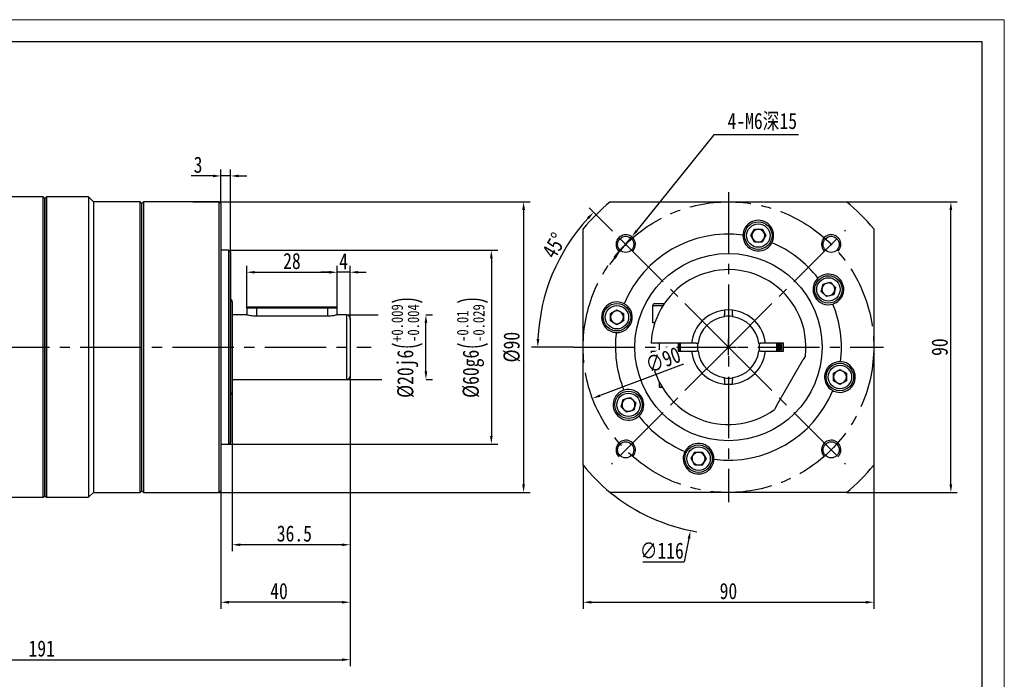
# Model space of a CAD drawing. Header units: millimetres. Extents: x 6142 to 6718, y -846 to -439.
# Tile 7 of 7: x 6413 to 6718, y -643 to -439. Entities that reach past the tile are written whole.
import ezdxf

# ---------------------------------------------------------------- set-up
doc = ezdxf.new("R2010")
doc.units = ezdxf.units.MM
doc.set_wipeout_variables(frame=1)
doc.header["$PDSIZE"] = -5
doc.linetypes.add('CENTER2', pattern=[28.575, 19.05, -3.175, 3.175, -3.175])
doc.layers.get('Defpoints').update_dxf_attribs({"lineweight": 18})
for name, color, linetype in [('1轮廓实线层', 7, 'Continuous'), ('2细线层', 4, 'Continuous'), ('3中心线层', 1, 'CENTER2'), ('7标注层', 4, 'Continuous')]:
    doc.layers.add(name, color=color, linetype=linetype)
doc.layers.add('细实线', color=7, linetype='Continuous', lineweight=18)
doc.styles.add('TH_GBDIM', font='txt', dxfattribs={"width": 0.8})
doc.dimstyles.new('TH_GBDIM', dxfattribs={"dimtxt": 3.5, "dimasz": 2.5, "dimexe": 2, "dimexo": 0, "dimgap": 1.5, "dimtad": 1, "dimdec": 1, "dimdsep": 46, "dimtxsty": 'TH_GBDIM', "dimcen": 2.5, "dimdle": 5, "dimclrd": 4, "dimclre": 4, "dimclrt": 3, "dimadec": 0, "dimazin": 0, "dimtfac": 0.714286, "dimtdec": 1, "dimtmove": 0, "dimatfit": 3, "dimfxl": 1, "dimtolj": 1, "dimarcsym": 0})

# ---------------------------------------------------------------- blocks, each defined once
blk = doc.blocks.new('*U10')
at = {"layer": '3中心线层'}
blk.add_line((-18.12, -18.12), (18.12, 18.12), dxfattribs=at)
blk = doc.blocks.new('*U9')
at = {"layer": '1轮廓实线层', "color": 0, "linetype": 'ByBlock', "lineweight": -2, "transparency": 16777216}
for p, rotation in [((2055.7, 7340.05), 90), ((2055.7, 7303.8), 180), ((2091.95, 7303.8), 270)]:
    blk.add_blockref('*U10', p, dxfattribs=dict(at, rotation=rotation))
blk.add_blockref('*U10', (2091.95, 7340.05), dxfattribs=at)
blk = doc.blocks.new('*D11')
at = {"layer": '7标注层', "color": 4, "lineweight": -2}
for p, q in [((6596.1, -503.74), (6589.19, -496.82)), ((6584.35, -539.99), (6571.31, -539.99))]:
    blk.add_line(p, q, dxfattribs=at)
blk.add_arc((6632.35, -539.99), 59.04, 137.4261, 177.5739, dxfattribs=at)
at = {"layer": '7标注层', "color": 4}
for points in [[(6589.17, -500.33), (6588.57, -499.75), (6590.6, -498.23)], [(6572.94, -537.48), (6573.78, -537.49), (6573.31, -539.99)]]:
    blk.add_solid(points, dxfattribs=at)
at = {"layer": 'Defpoints', "color": 0}
for p in [(6596.1, -503.74), (6575.32, -524.7), (6584.35, -539.99), (6632.35, -539.99), (6692.85, -539.99)]:
    blk.add_point(p, dxfattribs=at)
at = {"layer": '7标注层', "color": 3, "insert": (6578.39, -508.52), "char_height": 5, "attachment_point": 5, "rotation": 59.7559, "style": 'TH_GBDIM'}
blk.add_mtext('\\A1;45%%d', dxfattribs=at)
blk = doc.blocks.new('*D12')
at = {"layer": '7标注层', "color": 4, "lineweight": -2}
for p, q in [((6587.35, -576.58), (6587.35, -620.98)), ((6677.35, -576.58), (6677.35, -620.98)), ((6589.85, -618.98), (6674.85, -618.98))]:
    blk.add_line(p, q, dxfattribs=at)
at = {"layer": '7标注层', "color": 4}
for points in [[(6589.85, -618.57), (6589.85, -619.4), (6587.35, -618.98)], [(6674.85, -619.4), (6674.85, -618.57), (6677.35, -618.98)]]:
    blk.add_solid(points, dxfattribs=at)
at = {"layer": 'Defpoints', "color": 0}
for p in [(6587.35, -576.58), (6677.35, -576.58), (6677.35, -618.98)]:
    blk.add_point(p, dxfattribs=at)
at = {"layer": '7标注层', "color": 3, "insert": (6632.35, -615.54), "char_height": 5, "attachment_point": 5, "style": 'TH_GBDIM'}
blk.add_mtext('\\A1;90', dxfattribs=at)
blk = doc.blocks.new('*D13')
at = {"layer": '7标注层', "color": 4, "lineweight": -2}
for p, q in [((6668.94, -494.99), (6703.23, -494.99)), ((6701.23, -582.49), (6701.23, -497.49)), ((6668.94, -584.99), (6703.23, -584.99))]:
    blk.add_line(p, q, dxfattribs=at)
at = {"layer": '7标注层', "color": 4}
for points in [[(6701.65, -497.49), (6700.81, -497.49), (6701.23, -494.99)], [(6700.81, -582.49), (6701.65, -582.49), (6701.23, -584.99)]]:
    blk.add_solid(points, dxfattribs=at)
at = {"layer": 'Defpoints', "color": 0}
for p in [(6668.94, -494.99), (6701.23, -494.99), (6668.94, -584.99)]:
    blk.add_point(p, dxfattribs=at)
at = {"layer": '7标注层', "color": 3, "insert": (6697.79, -539.99), "char_height": 5, "attachment_point": 5, "rotation": 90, "style": 'TH_GBDIM'}
blk.add_mtext('\\A1;90', dxfattribs=at)
blk = doc.blocks.new('*D14')
at = {"layer": '7标注层', "color": 4, "lineweight": -2}
for p, q in [((6632.35, -542.49), (6632.35, -537.49)), ((6629.85, -539.99), (6634.85, -539.99)), ((6620.1, -599.23), (6618.61, -606.47)), ((6605.83, -606.47), (6618.61, -606.47))]:
    blk.add_line(p, q, dxfattribs=at)
blk.add_arc((6632.35, -539.99), 58, 230.8833, 260.296, dxfattribs=at)
at = {"layer": '7标注层', "color": 4}
blk.add_solid([(6620.51, -599.32), (6619.7, -599.15), (6620.61, -596.78)], dxfattribs=at)
at = {"layer": 'Defpoints', "color": 0}
for p in [(6644.09, -483.19), (6620.61, -596.78)]:
    blk.add_point(p, dxfattribs=at)
at = {"layer": '7标注层', "color": 3, "insert": (6611.72, -603.02), "char_height": 5, "attachment_point": 5, "style": 'TH_GBDIM'}
blk.add_mtext('\\A1;{∅116}{}{}', dxfattribs=at)
blk = doc.blocks.new('*D15')
at = {"layer": '7标注层', "color": 4, "lineweight": -2}
for p, q in [((6627.79, -474.29), (6603.98, -503.88)), ((6654, -474.29), (6627.79, -474.29)), ((6598.65, -510.5), (6602.41, -505.83)), ((6597.08, -512.45), (6595.52, -514.4))]:
    blk.add_line(p, q, dxfattribs=at)
at = {"layer": '7标注层', "color": 4}
for points in [[(6603.65, -503.62), (6604.3, -504.14), (6602.41, -505.83)], [(6597.41, -512.71), (6596.76, -512.19), (6598.65, -510.5)]]:
    blk.add_solid(points, dxfattribs=at)
at = {"layer": 'Defpoints', "color": 0}
for p in [(6602.41, -505.83), (6598.65, -510.5)]:
    blk.add_point(p, dxfattribs=at)
at = {"layer": '7标注层', "color": 3, "insert": (6642.84, -470.2), "char_height": 5, "attachment_point": 5, "style": 'TH_GBDIM'}
blk.add_mtext('\\A1;4-M6深15{}', dxfattribs=at)
blk = doc.blocks.new('*D16')
at = {"layer": '7标注层', "color": 4, "lineweight": -2}
for p, q in [((6515.16, -548.99), (6515.16, -638.77)), ((6324.16, -584.59), (6324.16, -638.77)), ((6326.66, -636.77), (6512.66, -636.77))]:
    blk.add_line(p, q, dxfattribs=at)
at = {"layer": '7标注层', "color": 4}
for points in [[(6326.66, -636.36), (6326.66, -637.19), (6324.16, -636.77)], [(6512.66, -637.19), (6512.66, -636.36), (6515.16, -636.77)]]:
    blk.add_solid(points, dxfattribs=at)
at = {"layer": 'Defpoints', "color": 0}
for p in [(6515.16, -548.99), (6324.16, -584.59), (6515.16, -636.77)]:
    blk.add_point(p, dxfattribs=at)
at = {"layer": '7标注层', "color": 3, "insert": (6419.66, -633.33), "char_height": 5, "attachment_point": 5, "style": 'TH_GBDIM'}
blk.add_mtext('\\A1;191', dxfattribs=at)
blk = doc.blocks.new('*D17')
at = {"layer": '7标注层', "color": 4, "lineweight": -2}
for p, q in [((6514.16, -529.99), (6523.88, -529.99)), ((6538.65, -529.99), (6540.66, -529.99)), ((6538.66, -547.49), (6538.66, -532.49)), ((6514.16, -549.99), (6525.01, -549.99)), ((6538.75, -549.99), (6540.66, -549.99))]:
    blk.add_line(p, q, dxfattribs=at)
at = {"layer": '7标注层', "color": 4}
for points in [[(6539.07, -532.49), (6538.24, -532.49), (6538.66, -529.99)], [(6538.24, -547.49), (6539.07, -547.49), (6538.66, -549.99)]]:
    blk.add_solid(points, dxfattribs=at)
at = {"layer": 'Defpoints', "color": 0}
for p in [(6514.16, -529.99), (6538.66, -529.99), (6514.16, -549.99)]:
    blk.add_point(p, dxfattribs=at)
at = {"layer": '7标注层', "color": 3, "insert": (6532.85, -539.99), "char_height": 5, "attachment_point": 5, "rotation": 90, "style": 'TH_GBDIM'}
blk.add_mtext('\\A1;{%%c20}{}{j6\\H0.7143x;{\\H2x;\\W0.5;(}\\S+0.009^ -0.004;{\\H2x;\\W0.5;)}}', dxfattribs=at)
blk = doc.blocks.new('*D18')
at = {"layer": '7标注层', "color": 4, "lineweight": -2}
for p, q in [((6478.16, -509.99), (6560.92, -509.99)), ((6558.92, -512.49), (6558.92, -567.49)), ((6477.66, -569.99), (6560.92, -569.99))]:
    blk.add_line(p, q, dxfattribs=at)
at = {"layer": '7标注层', "color": 4}
for points in [[(6559.33, -512.49), (6558.5, -512.49), (6558.92, -509.99)], [(6558.5, -567.49), (6559.33, -567.49), (6558.92, -569.99)]]:
    blk.add_solid(points, dxfattribs=at)
at = {"layer": 'Defpoints', "color": 0}
for p in [(6478.16, -509.99), (6477.66, -569.99), (6558.92, -569.99)]:
    blk.add_point(p, dxfattribs=at)
at = {"layer": '7标注层', "color": 3, "insert": (6553.11, -539.99), "char_height": 5, "attachment_point": 5, "rotation": 90, "style": 'TH_GBDIM'}
blk.add_mtext('\\A1;{%%c60}{}{g6\\H0.7143x;{\\H2x;\\W0.5;(}\\S-0.01^ -0.029;{\\H2x;\\W0.5;)}}', dxfattribs=at)
blk = doc.blocks.new('*D19')
at = {"layer": '7标注层', "color": 4, "lineweight": -2}
for p, q in [((6515.16, -548.99), (6515.16, -603.18)), ((6478.66, -553.99), (6478.66, -603.18)), ((6512.66, -601.18), (6481.16, -601.18))]:
    blk.add_line(p, q, dxfattribs=at)
at = {"layer": '7标注层', "color": 4}
for points in [[(6481.16, -600.77), (6481.16, -601.6), (6478.66, -601.18)], [(6512.66, -601.6), (6512.66, -600.77), (6515.16, -601.18)]]:
    blk.add_solid(points, dxfattribs=at)
at = {"layer": 'Defpoints', "color": 0}
for p in [(6515.16, -548.99), (6478.66, -553.99), (6478.66, -601.18)]:
    blk.add_point(p, dxfattribs=at)
at = {"layer": '7标注层', "color": 3, "insert": (6497.91, -597.74), "char_height": 5, "attachment_point": 5, "style": 'TH_GBDIM'}
blk.add_mtext('\\A1;36.5', dxfattribs=at)
blk = doc.blocks.new('*D20')
at = {"layer": '7标注层', "color": 4, "lineweight": -2}
for p, q in [((6515.16, -548.99), (6515.16, -620.98)), ((6475.16, -584.49), (6475.16, -620.98)), ((6512.66, -618.98), (6477.66, -618.98))]:
    blk.add_line(p, q, dxfattribs=at)
at = {"layer": '7标注层', "color": 4}
for points in [[(6477.66, -618.57), (6477.66, -619.4), (6475.16, -618.98)], [(6512.66, -619.4), (6512.66, -618.57), (6515.16, -618.98)]]:
    blk.add_solid(points, dxfattribs=at)
at = {"layer": 'Defpoints', "color": 0}
for p in [(6515.16, -548.99), (6475.16, -584.49), (6475.16, -618.98)]:
    blk.add_point(p, dxfattribs=at)
at = {"layer": '7标注层', "color": 3, "insert": (6493.16, -615.54), "char_height": 5, "attachment_point": 5, "style": 'TH_GBDIM'}
blk.add_mtext('\\A1;40', dxfattribs=at)
blk = doc.blocks.new('*D21')
at = {"layer": '7标注层', "color": 4, "lineweight": -2}
for p, q in [((6472.66, -486.97), (6465.99, -486.97)), ((6475.16, -495.49), (6475.16, -484.97)), ((6478.16, -486.97), (6475.16, -486.97)), ((6478.16, -510.49), (6478.16, -484.97)), ((6480.66, -486.97), (6483.16, -486.97))]:
    blk.add_line(p, q, dxfattribs=at)
at = {"layer": '7标注层', "color": 4}
for points in [[(6472.66, -487.39), (6472.66, -486.56), (6475.16, -486.97)], [(6480.66, -486.56), (6480.66, -487.39), (6478.16, -486.97)]]:
    blk.add_solid(points, dxfattribs=at)
at = {"layer": 'Defpoints', "color": 0}
for p in [(6475.16, -486.97), (6475.16, -495.49), (6478.16, -510.49)]:
    blk.add_point(p, dxfattribs=at)
at = {"layer": '7标注层', "color": 3, "insert": (6468.08, -483.53), "char_height": 5, "attachment_point": 5, "style": 'TH_GBDIM'}
blk.add_mtext('\\A1;3', dxfattribs=at)
blk = doc.blocks.new('*D22')
at = {"layer": '7标注层', "color": 4, "lineweight": -2}
for p, q in [((6483.16, -527.89), (6483.16, -514.79)), ((6511.16, -527.89), (6511.16, -514.79)), ((6485.66, -516.79), (6508.66, -516.79))]:
    blk.add_line(p, q, dxfattribs=at)
at = {"layer": '7标注层', "color": 4}
for points in [[(6485.66, -516.38), (6485.66, -517.21), (6483.16, -516.79)], [(6508.66, -517.21), (6508.66, -516.38), (6511.16, -516.79)]]:
    blk.add_solid(points, dxfattribs=at)
at = {"layer": 'Defpoints', "color": 0}
for p in [(6511.16, -516.79), (6483.16, -527.89), (6511.16, -527.89)]:
    blk.add_point(p, dxfattribs=at)
at = {"layer": '7标注层', "color": 3, "insert": (6497.16, -513.35), "char_height": 5, "attachment_point": 5, "style": 'TH_GBDIM'}
blk.add_mtext('\\A1;28', dxfattribs=at)
blk = doc.blocks.new('*D23')
at = {"layer": '7标注层', "color": 4, "lineweight": -2}
for p, q in [((6511.16, -527.89), (6511.16, -514.79)), ((6515.16, -531.42), (6515.16, -514.79)), ((6508.66, -516.79), (6506.16, -516.79)), ((6515.16, -516.79), (6511.16, -516.79)), ((6517.66, -516.79), (6520.16, -516.79))]:
    blk.add_line(p, q, dxfattribs=at)
at = {"layer": '7标注层', "color": 4}
for points in [[(6508.66, -517.21), (6508.66, -516.38), (6511.16, -516.79)], [(6517.66, -516.38), (6517.66, -517.21), (6515.16, -516.79)]]:
    blk.add_solid(points, dxfattribs=at)
at = {"layer": 'Defpoints', "color": 0}
for p in [(6511.16, -516.79), (6511.16, -527.89), (6515.16, -531.42)]:
    blk.add_point(p, dxfattribs=at)
at = {"layer": '7标注层', "color": 3, "insert": (6513.16, -513.38), "char_height": 5, "attachment_point": 5, "style": 'TH_GBDIM'}
blk.add_mtext('\\A1;{4}{}{}', dxfattribs=at)
blk = doc.blocks.new('*D28')
at = {"layer": '7标注层', "color": 4, "lineweight": -2}
blk.add_line((6618.43, -545.24), (6592.58, -554.98), dxfattribs=at)
at = {"layer": '7标注层', "color": 4}
blk.add_solid([(6592.44, -554.59), (6592.73, -555.37), (6590.25, -555.86)], dxfattribs=at)
at = {"layer": 'Defpoints', "color": 0}
for p in [(6674.46, -524.11), (6590.25, -555.86)]:
    blk.add_point(p, dxfattribs=at)
at = {"layer": '7标注层', "color": 3, "insert": (6612.11, -543.94), "char_height": 5, "attachment_point": 5, "rotation": 20.6615, "style": 'TH_GBDIM'}
blk.add_mtext('\\A1;∅90', dxfattribs=at)
blk = doc.blocks.new('*D36')
at = {"layer": '7标注层', "color": 4, "lineweight": -2}
for p, q in [((6466.47, -494.99), (6570.91, -494.99)), ((6568.91, -497.49), (6568.91, -582.49)), ((6466.47, -584.99), (6570.91, -584.99))]:
    blk.add_line(p, q, dxfattribs=at)
at = {"layer": '7标注层', "color": 4}
for points in [[(6569.33, -497.49), (6568.49, -497.49), (6568.91, -494.99)], [(6568.49, -582.49), (6569.33, -582.49), (6568.91, -584.99)]]:
    blk.add_solid(points, dxfattribs=at)
at = {"layer": 'Defpoints', "color": 0}
for p in [(6466.47, -494.99), (6466.47, -584.99), (6568.91, -584.99)]:
    blk.add_point(p, dxfattribs=at)
at = {"layer": '7标注层', "color": 3, "insert": (6565.28, -539.99), "char_height": 5, "attachment_point": 5, "rotation": 90, "style": 'TH_GBDIM'}
blk.add_mtext('\\A1;%%c90', dxfattribs=at)

msp = doc.modelspace()

# ---------------------------------------------------------------- linework, layer by layer
at = {"layer": '1轮廓实线层', "linetype": 'Continuous', "lineweight": 30}
for p, q in [((6420.160761, -493.485098), (6383.160761, -493.485098)), ((6420.660761, -493.985098), (6420.160761, -493.485098)), ((6420.160761, -539.985098), (6420.160761, -493.485098)), ((6421.160761, -493.485098), (6420.660761, -493.985098)), ((6420.660761, -493.985098), (6420.660761, -539.985098)), ((6420.660761, -585.985098), (6420.660761, -493.985098)), ((6434.160761, -493.485098), (6421.160761, -493.485098)), ((6421.160761, -493.485098), (6421.160761, -586.485098)), ((6435.660761, -494.985098), (6434.160761, -493.485098)), ((6434.160761, -493.485098), (6434.160761, -586.485098)), ((6450.160761, -494.985098), (6435.660761, -494.985098)), ((6435.660761, -494.985098), (6435.660761, -584.985098)), ((6450.660761, -495.485098), (6450.160761, -494.985098)), ((6450.160761, -584.985098), (6450.160761, -494.985098)), ((6451.160761, -494.985098), (6450.660761, -495.485098)), ((6450.660761, -584.485098), (6450.660761, -495.485098)), ((6474.660761, -494.985098), (6451.160761, -494.985098)), ((6451.160761, -494.985098), (6451.160761, -584.985098)), ((6475.160761, -495.485098), (6474.660761, -494.985098)), ((6474.660761, -584.985098), (6474.660761, -494.985098)), ((6475.160761, -495.485098), (6475.160761, -584.485098)), ((6595.758749, -494.985097), (6668.943447, -494.985097)), ((6587.351098, -576.577446), (6587.351098, -503.392748)), ((6636.888944, -504.87715), (6636.857173, -505.276376)), ((6639.294478, -505.453249), (6640.449178, -503.453249)), ((6640.449178, -507.453249), (6639.294478, -505.453249)), ((6640.449178, -503.453249), (6642.758579, -503.453249)), ((6642.758579, -503.453249), (6643.91328, -505.453249)), ((6643.91328, -505.453249), (6642.758579, -507.453249)), ((6677.351098, -503.392748), (6677.351098, -576.577446)), ((6642.758579, -507.453249), (6640.449178, -507.453249)), ((6645.803083, -507.673426), (6645.975182, -507.3118)), ((6477.660761, -509.985098), (6475.160761, -509.985098)), ((6478.160761, -510.485098), (6477.660761, -509.985098)), ((6477.660761, -569.985098), (6477.660761, -509.985098)), ((6478.160761, -569.985098), (6478.160761, -509.985098)), ((6478.160761, -510.485098), (6478.160761, -569.485098)), ((6660.384907, -518.368771), (6660.080146, -518.628601)), ((6661.080796, -522.707814), (6661.678513, -520.477104)), ((6661.678513, -520.477104), (6663.909223, -519.879387)), ((6663.909223, -519.879387), (6665.542216, -521.51238)), ((6662.713789, -524.340807), (6661.080796, -522.707814)), ((6664.944499, -523.74309), (6662.713789, -524.340807)), ((6665.542216, -521.51238), (6664.944499, -523.74309)), ((6478.660761, -525.985098), (6478.660761, -539.985098)), ((6483.560761, -527.485098), (6483.160761, -527.885098)), ((6483.560761, -527.485098), (6486.160761, -527.485098)), ((6486.160761, -527.485098), (6508.160761, -527.485098)), ((6486.160761, -527.885098), (6486.160761, -527.485098)), ((6508.160761, -527.485098), (6510.760761, -527.485098)), ((6508.160761, -527.485098), (6508.160761, -527.885098)), ((6511.160761, -527.885098), (6510.760761, -527.485098)), ((6600.039427, -526.533112), (6599.677801, -526.361013)), ((6608.851098, -527.235097), (6608.851098, -532.485097)), ((6612.017935, -527.235097), (6608.851098, -527.235097)), ((6609.601098, -526.485097), (6612.507963, -526.485097)), ((6664.71089, -526.649285), (6665.08829, -526.515269)), ((6483.160761, -529.985098), (6478.660761, -529.985098)), ((6483.160761, -527.885098), (6483.160761, -529.985098)), ((6486.160761, -527.885098), (6483.160761, -527.885098)), ((6508.160761, -527.885098), (6486.160761, -527.885098)), ((6486.160761, -527.885098), (6486.160761, -530.402093)), ((6508.160761, -530.402093), (6486.160761, -530.402093)), ((6511.160761, -527.885098), (6508.160761, -527.885098)), ((6508.160761, -527.885098), (6508.160761, -530.402093)), ((6511.160761, -529.985098), (6511.160761, -527.885098)), ((6514.160761, -529.985098), (6511.160761, -529.985098)), ((6514.160761, -539.985098), (6514.160761, -529.985098)), ((6595.81925, -529.577616), (6597.81925, -528.422915)), ((6595.81925, -531.887017), (6595.81925, -529.577616)), ((6597.81925, -528.422915), (6599.81925, -529.577616)), ((6599.81925, -529.577616), (6599.81925, -531.887017)), ((6631.101098, -528.553234), (6631.101098, -528.955704)), ((6631.101098, -528.955704), (6631.101098, -529.985573)), ((6633.601098, -528.955704), (6633.601098, -528.553234)), ((6633.601098, -529.985573), (6633.601098, -528.955704)), ((6515.160761, -530.985098), (6515.160761, -539.985098)), ((6597.81925, -533.041717), (6595.81925, -531.887017)), ((6599.81925, -531.887017), (6597.81925, -533.041717)), ((6609.553072, -532.485097), (6608.851098, -532.485097)), ((6597.243151, -535.447251), (6597.642377, -535.479022)), ((6608.884366, -538.735097), (6608.383672, -538.735097)), ((6620.41638, -538.735097), (6608.884366, -538.735097)), ((6610.851098, -538.735097), (6610.851098, -541.235097)), ((6616.851098, -541.235097), (6616.851098, -538.735097)), ((6617.052078, -538.735097), (6617.001098, -539.985097)), ((6620.919235, -538.735097), (6620.41638, -538.735097)), ((6621.321705, -538.735097), (6620.919235, -538.735097)), ((6622.351574, -538.735097), (6621.321705, -538.735097)), ((6643.38049, -538.735097), (6642.350622, -538.735097)), ((6643.782961, -538.735097), (6643.38049, -538.735097)), ((6644.285816, -538.735097), (6643.782961, -538.735097)), ((6649.351098, -538.735097), (6644.285816, -538.735097)), ((6649.351098, -541.235097), (6649.351098, -538.735097)), ((6420.160761, -586.485098), (6420.160761, -539.985098)), ((6420.660761, -539.985098), (6420.660761, -585.985098)), ((6478.660761, -539.985098), (6478.660761, -553.985098)), ((6514.160761, -549.985098), (6514.160761, -539.985098)), ((6515.160761, -539.985098), (6515.160761, -548.985098)), ((6608.383672, -541.235097), (6608.884366, -541.235097)), ((6608.884366, -541.235097), (6620.41638, -541.235097)), ((6617.001098, -539.985097), (6617.052078, -541.235097)), ((6620.41638, -541.235097), (6620.919235, -541.235097)), ((6620.919235, -541.235097), (6621.321705, -541.235097)), ((6621.321705, -541.235097), (6622.351574, -541.235097)), ((6642.350622, -541.235097), (6643.38049, -541.235097)), ((6643.38049, -541.235097), (6643.782961, -541.235097)), ((6643.782961, -541.235097), (6644.285816, -541.235097)), ((6644.285816, -541.235097), (6649.351098, -541.235097)), ((6656.199488, -542.678473), (6655.534335, -543.830553)), ((6647.272979, -558.139641), (6655.534335, -543.830553)), ((6667.459045, -544.522943), (6667.059819, -544.491172)), ((6664.882946, -548.083177), (6666.882946, -546.928477)), ((6664.882946, -550.392578), (6664.882946, -548.083177)), ((6666.882946, -546.928477), (6668.882946, -548.083177)), ((6668.882946, -548.083177), (6668.882946, -550.392578)), ((6478.660761, -549.985098), (6514.160761, -549.985098)), ((6610.851098, -550.650461), (6610.851098, -552.235097)), ((6631.101098, -549.984621), (6631.101098, -551.01449)), ((6631.101098, -551.01449), (6631.101098, -551.41696)), ((6633.601098, -551.01449), (6633.601098, -549.984621)), ((6633.601098, -551.41696), (6633.601098, -551.01449)), ((6666.882946, -551.547279), (6664.882946, -550.392578)), ((6668.882946, -550.392578), (6666.882946, -551.547279)), ((6599.991306, -553.320909), (6599.613906, -553.454925)), ((6610.851098, -552.235097), (6611.101098, -552.485097)), ((6610.851098, -552.235097), (6611.712845, -552.235097)), ((6611.863297, -552.485097), (6611.101098, -552.485097)), ((6664.662769, -553.437082), (6665.024395, -553.609181)), ((6599.15998, -558.457814), (6599.757697, -556.227104)), ((6599.757697, -556.227104), (6601.988407, -555.629387)), ((6601.988407, -555.629387), (6603.6214, -557.26238)), ((6603.6214, -557.26238), (6603.023683, -559.49309)), ((6600.792973, -560.090807), (6599.15998, -558.457814)), ((6603.023683, -559.49309), (6600.792973, -560.090807)), ((6647.272979, -558.139641), (6646.607825, -559.291721)), ((6604.317289, -561.601423), (6604.62205, -561.341592)), ((6475.160761, -569.985098), (6477.660761, -569.985098)), ((6477.660761, -569.985098), (6478.160761, -569.485098)), ((6618.899113, -572.296768), (6618.727014, -572.658394)), ((6620.788916, -574.516945), (6621.943617, -572.516945)), ((6621.943617, -572.516945), (6624.253018, -572.516945)), ((6624.253018, -572.516945), (6625.407718, -574.516945)), ((6621.943617, -576.516945), (6620.788916, -574.516945)), ((6625.407718, -574.516945), (6624.253018, -576.516945)), ((6627.813252, -575.093044), (6627.845023, -574.693818)), ((6624.253018, -576.516945), (6621.943617, -576.516945)), ((6434.160761, -586.485098), (6435.660761, -584.985098)), ((6435.660761, -584.985098), (6450.160761, -584.985098)), ((6450.160761, -584.985098), (6450.660761, -584.485098)), ((6450.660761, -584.485098), (6451.160761, -584.985098)), ((6451.160761, -584.985098), (6474.660761, -584.985098)), ((6474.660761, -584.985098), (6475.160761, -584.485098)), ((6668.943447, -584.985097), (6595.758749, -584.985097)), ((6383.160761, -586.485098), (6420.160761, -586.485098)), ((6420.160761, -586.485098), (6420.660761, -585.985098)), ((6420.660761, -585.985098), (6421.160761, -586.485098)), ((6421.160761, -586.485098), (6434.160761, -586.485098))]:
    msp.add_line(p, q, dxfattribs=at)
at = {"layer": '1轮廓实线层', "linetype": 'Continuous', "lineweight": 30, "flags": 128}
for points in [[(6633.601098, -528.553234), (6632.351098, -528.485097), (6631.101098, -528.553234)], [(6647.650118, -541.235097), (6647.701098, -539.985097), (6647.650118, -538.735097)], [(6631.101098, -551.41696), (6632.351098, -551.485097), (6633.601098, -551.41696)]]:
    msp.add_lwpolyline(points, dxfattribs=at)
at = {"layer": '1轮廓实线层', "linetype": 'Continuous', "lineweight": 30}
for centre, radius in [((6641.603879, -505.453249), 4.25), ((6641.603879, -505.453249), 3.625), ((6600.531293, -508.165292), 2.5), ((6664.170903, -508.165292), 2.5), ((6632.351098, -539.985097), 29), ((6663.311506, -522.110097), 4.25), ((6663.311506, -522.110097), 3.625), ((6597.81925, -530.732316), 4.25), ((6597.81925, -530.732316), 3.625), ((6666.882946, -549.237878), 4.25), ((6666.882946, -549.237878), 3.625), ((6601.39069, -557.860097), 4.25), ((6601.39069, -557.860097), 3.625), ((6600.531293, -571.804902), 2.5), ((6664.170903, -571.804902), 2.5), ((6623.098317, -574.516945), 4.25), ((6623.098317, -574.516945), 3.625)]:
    msp.add_circle(centre, radius, dxfattribs=at)
for centre, radius, start, end in [((6632.351098, -539.985097), 58, 129.11674378, 140.88325622), ((6632.351098, -539.985097), 58, 39.11674378, 50.88325622), ((6641.603879, -505.453249), 4.75, 336.96620995, 173.03379005), ((6632.351098, -539.985097), 35, 82.60292324, 157.39707676), ((6641.603879, -505.453249), 4.75, 177.86602486, 332.13397514), ((6641.603879, -505.453249), 2, 150, 210), ((6641.603879, -505.453249), 2, 90, 150), ((6641.603879, -505.453249), 2, 30, 90), ((6641.603879, -505.453249), 2, 330, 30), ((6641.603879, -505.453249), 2, 210, 270), ((6641.603879, -505.453249), 2, 270, 330), ((6632.351098, -539.985097), 35, 37.60292324, 67.39707676), ((6632.351098, -539.985097), 24, 353.55646431, 177.01449399), ((6663.311506, -522.110097), 4.75, 291.96620995, 128.03379005), ((6663.311506, -522.110097), 4.75, 132.86602486, 287.13397514), ((6663.311506, -522.110097), 2, 105, 165), ((6663.311506, -522.110097), 2, 45, 105), ((6663.311506, -522.110097), 2, 345, 45), ((6663.311506, -522.110097), 2, 165, 225), ((6663.311506, -522.110097), 2, 225, 285), ((6663.311506, -522.110097), 2, 285, 345), ((6477.660761, -525.985098), 1, 0, 60), ((6597.81925, -530.732316), 4.75, 66.96620995, 263.03379005), ((6597.81925, -530.732316), 4.75, 267.86602486, 62.13397514), ((6609.601098, -527.235097), 0.75, 90, 180), ((6632.351098, -539.985097), 35, 352.60292324, 22.39707676), ((6514.160761, -530.985098), 1, 0, 90), ((6597.81925, -530.732316), 2, 120, 180), ((6597.81925, -530.732316), 2, 60, 120), ((6597.81925, -530.732316), 2, 0, 60), ((6632.351098, -539.985097), 11.5, 96.2401311, 173.7598689), ((6632.351098, -539.985097), 9.5, 97.56084318, 172.43915682), ((6632.351098, -539.985097), 9.6, 82.51836874, 97.48163126), ((6632.351098, -539.985097), 11.5, 6.2401311, 83.7598689), ((6632.351098, -539.985097), 9.5, 7.56084318, 82.43915682), ((6597.81925, -530.732316), 2, 180, 240), ((6597.81925, -530.732316), 2, 240, 300), ((6597.81925, -530.732316), 2, 300, 0), ((6632.351098, -539.985097), 35, 172.60292324, 202.39707676), ((6632.351098, -539.985097), 15, 175.21980815, 184.78019185), ((6632.351098, -539.985097), 9.6, 172.51836874, 187.48163126), ((6632.351098, -539.985097), 9.6, 352.51836874, 7.48163126), ((6632.351098, -539.985097), 15, 355.21980815, 4.78019185), ((6632.351098, -539.985097), 15.75, 355.44792858, 4.55207142), ((6632.351098, -539.985097), 16, 355.51920121, 4.48079879), ((6632.351098, -539.985097), 16.4, 355.6287042, 4.3712958), ((6632.351098, -539.985097), 17, 355.78326952, 4.21673048), ((6632.351098, -539.985097), 24, 182.98550601, 306.44353569), ((6632.351098, -539.985097), 11.5, 186.2401311, 263.7598689), ((6632.351098, -539.985097), 9.5, 187.56084318, 262.43915682), ((6632.351098, -539.985097), 11.5, 276.2401311, 353.7598689), ((6632.351098, -539.985097), 9.5, 277.56084318, 352.43915682), ((6666.882946, -549.237878), 4.75, 87.86602486, 242.13397514), ((6666.882946, -549.237878), 4.75, 246.96620995, 83.03379005), ((6666.882946, -549.237878), 2, 120, 180), ((6666.882946, -549.237878), 2, 60, 120), ((6666.882946, -549.237878), 2, 0, 60), ((6514.160761, -548.985098), 1, 270, 0), ((6632.351098, -539.985097), 9.6, 262.51836874, 277.48163126), ((6666.882946, -549.237878), 2, 180, 240), ((6666.882946, -549.237878), 2, 240, 300), ((6666.882946, -549.237878), 2, 300, 0), ((6477.660761, -553.985098), 1, 300, 0), ((6601.39069, -557.860097), 4.75, 111.96620995, 308.03379005), ((6601.39069, -557.860097), 4.75, 312.86602486, 107.13397514), ((6632.351098, -539.985097), 35, 262.60292324, 337.39707676), ((6601.39069, -557.860097), 2, 165, 225), ((6601.39069, -557.860097), 2, 105, 165), ((6601.39069, -557.860097), 2, 45, 105), ((6601.39069, -557.860097), 2, 345, 45), ((6601.39069, -557.860097), 2, 225, 285), ((6601.39069, -557.860097), 2, 285, 345), ((6632.351098, -539.985097), 35, 217.60292324, 247.39707676), ((6623.098317, -574.516945), 4.75, 357.86602486, 152.13397514), ((6623.098317, -574.516945), 4.75, 156.96620995, 353.03379005), ((6623.098317, -574.516945), 2, 90, 150), ((6623.098317, -574.516945), 2, 30, 90), ((6623.098317, -574.516945), 2, 150, 210), ((6623.098317, -574.516945), 2, 210, 270), ((6623.098317, -574.516945), 2, 270, 330), ((6623.098317, -574.516945), 2, 330, 30), ((6632.351098, -539.985097), 58, 219.11674378, 230.88325622), ((6632.351098, -539.985097), 58, 309.11674378, 320.88325622)]:
    msp.add_arc(centre, radius, start, end, dxfattribs=at)
for points, knots in [([(6486.160761, -530.402093), (6485.830645, -530.392827), (6485.170717, -530.374304), (6484.284785, -530.245214), (6483.605931, -530.103078), (6483.204436, -529.997146), (6483.198202, -529.995282), (6483.195661, -529.994523)], [0, 0, 0, 0, 0.2093532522, 0.41851399, 0.6326300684, 0.8502726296, 1, 1, 1, 1]), ([(6511.125861, -529.994523), (6511.136009, -529.991786), (6511.17965, -529.980015), (6510.927125, -530.048879), (6510.391083, -530.176354), (6509.577904, -530.320034), (6508.783682, -530.394501), (6508.301696, -530.400375), (6508.160761, -530.402093)], [0, 0, 0, 0, 0.0626064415, 0.2692346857, 0.4780408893, 0.6935337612, 0.9103879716, 1, 1, 1, 1]), ([(6631.101098, -530.567693), (6631.101098, -530.48135), (6631.101098, -530.287255), (6631.101098, -530.093266), (6631.101098, -529.985573)], [0, 0, 0, 0, 0.4448478, 1, 1, 1, 1]), ([(6633.601098, -529.985573), (6633.601098, -530.093266), (6633.601098, -530.287255), (6633.601098, -530.48135), (6633.601098, -530.567693)], [0, 0, 0, 0, 0.5551522, 1, 1, 1, 1]), ([(6622.351574, -538.735097), (6622.459267, -538.735097), (6622.653255, -538.735097), (6622.847351, -538.735097), (6622.933694, -538.735097)], [0, 0, 0, 0, 0.5551522, 1, 1, 1, 1]), ([(6641.768502, -538.735097), (6641.854845, -538.735097), (6642.04894, -538.735097), (6642.242929, -538.735097), (6642.350622, -538.735097)], [0, 0, 0, 0, 0.4448478, 1, 1, 1, 1]), ([(6622.933694, -541.235097), (6622.847351, -541.235097), (6622.653255, -541.235097), (6622.459267, -541.235097), (6622.351574, -541.235097)], [0, 0, 0, 0, 0.4448478, 1, 1, 1, 1]), ([(6642.350622, -541.235097), (6642.242929, -541.235097), (6642.04894, -541.235097), (6641.854845, -541.235097), (6641.768502, -541.235097)], [0, 0, 0, 0, 0.5551522, 1, 1, 1, 1]), ([(6631.101098, -549.984621), (6631.101098, -549.876928), (6631.101098, -549.682939), (6631.101098, -549.488844), (6631.101098, -549.402501)], [0, 0, 0, 0, 0.5551522, 1, 1, 1, 1]), ([(6633.601098, -549.402501), (6633.601098, -549.488844), (6633.601098, -549.682939), (6633.601098, -549.876928), (6633.601098, -549.984621)], [0, 0, 0, 0, 0.4448478, 1, 1, 1, 1])]:
    msp.add_open_spline(points, degree=3, knots=knots, dxfattribs=at)
at = {"layer": '2细线层'}
for centre in [(6600.531293, -508.165292), (6664.170903, -508.165292), (6600.531293, -571.804902), (6664.170903, -571.804902)]:
    msp.add_arc(centre, 3, 315, 226.59175418, dxfattribs=at)
at = {"layer": '3中心线层'}
for p, q in [((6632.351098, -491.985097), (6632.351098, -587.985097)), ((6317.278287, -539.985097), (6521.655313, -539.985097)), ((6584.351098, -539.985097), (6680.351098, -539.985097))]:
    msp.add_line(p, q, dxfattribs=at)
msp.add_circle((6632.351098, -539.985097), 45, dxfattribs=at)
at = {"layer": '细实线', "color": 3}
msp.add_lwpolyline([(6142.143701, -845.653676), (6717.78974, -845.653676), (6717.78974, -438.589691), (6142.143701, -438.589691)], close=True, dxfattribs=at)
at = {"layer": '细实线', "color": 3, "lineweight": 25}
msp.add_lwpolyline([(6176.408346, -838.800747), (6710.936811, -838.800747), (6710.936811, -445.44262), (6176.408346, -445.44262)], close=True, dxfattribs=at)

# ---------------------------------------------------------------- block references
at = {"layer": '1轮廓实线层'}
msp.add_blockref('*U9', (4558.523808, -7861.910604), dxfattribs=at)

# ---------------------------------------------------------------- dimensions: what is measured, and where the dimension line sits
at = {"layer": '7标注层'}
dim = msp.add_diameter_dim_2p(p1=(6598.65074, -510.50271), p2=(6602.411845, -505.827874), text='4-M<>深15{}', dimstyle='TH_GBDIM', override={"dimtxt": 5, "dimgap": 1, "dimtoh": 1, "dimpost": '<>', "dimcen": 0, "dimtvp": 0.1}, dxfattribs=at)
dim.commit()
dim.dimension.update_dxf_attribs({"geometry": '*D15', "text_midpoint": (6642.839268, -474.286598), "dimtype": 163})
for base, p1, p2, picture, middle in [((6475.16076, -486.973696), (6478.160761, -510.485098), (6475.16076, -495.485098), '*D21', (6468.076961, -483.529562)), ((6511.160763, -516.793857), (6483.160761, -527.885098), (6511.160763, -527.885098), '*D22', (6497.160762, -513.349723)), ((6515.160761, -636.774207), (6324.160761, -584.585098), (6515.160761, -548.985098), '*D16', (6419.660761, -633.330073))]:
    dim = msp.add_linear_dim(base=base, p1=p1, p2=p2, dimstyle='TH_GBDIM', override={"dimtxt": 5, "dimgap": 1}, dxfattribs=at)
    dim.commit()
    dim.dimension.update_dxf_attribs({"geometry": picture, "text_midpoint": middle})
dim = msp.add_diameter_dim_2p(p1=(6644.092779, -483.186039), p2=(6620.609417, -596.784154), text='{<>}{}{}', dimstyle='TH_GBDIM', override={"dimtxt": 5, "dimgap": 1, "dimtih": 1, "dimtoh": 1, "dimtofl": 0}, dxfattribs=at)
dim.commit()
dim.dimension.update_dxf_attribs({"geometry": '*D14', "text_midpoint": (6611.719341, -603.023543)})
for base, p1, p2, text, override, picture, middle in [((6568.911112, -584.985098), (6466.465994, -494.985098), (6466.465994, -584.985098), '%%c<>', {"dimtxt": 5, "dimgap": 1, "dimtad": 1, "dimjust": 0, "dimdec": 1, "dimlfac": 1, "dimpost": '<>', "dimse1": 0, "dimse2": 0, "dimsd1": 0, "dimsd2": 0, "dimtofl": 1, "dimtvp": 0.1}, '*D36', (6565.284423, -539.985098)), ((6558.915151, -569.985098), (6478.160761, -509.985097), (6477.660761, -569.985098), '{%%c<>}{}{g6\\H0.7143x;{\\H2x;\\W0.5;(}\\S-0.01^ -0.029;{\\H2x;\\W0.5;)}}', {"dimtxt": 5, "dimgap": 1, "dimtad": 1, "dimjust": 0, "dimdec": 1, "dimlfac": 1, "dimse1": 0, "dimse2": 0, "dimsd1": 0, "dimsd2": 0}, '*D18', (6553.108258, -539.985097))]:
    dim = msp.add_linear_dim(base=base, p1=p1, p2=p2, angle=90, text=text, dimstyle='TH_GBDIM', override=override, dxfattribs=at)
    dim.commit()
    dim.dimension.update_dxf_attribs({"geometry": picture, "text_midpoint": middle})
dim = msp.add_angular_dim_2l(base=(6575.318172, -524.70317), line1=((6584.351098, -539.985097), (6692.851098, -539.985097)), line2=((6632.351098, -539.985097), (6596.103457, -503.737456)), dimstyle='TH_GBDIM', override={"dimtxt": 5, "dimgap": 1}, dxfattribs=at)
dim.commit()
dim.dimension.update_dxf_attribs({"geometry": '*D11', "text_midpoint": (6581.343008, -510.245112), "dimtype": 162})
dim = msp.add_linear_dim(base=(6701.229149, -494.985097), p1=(6668.943447, -584.985097), p2=(6668.943447, -494.985097), angle=90, dimstyle='TH_GBDIM', override={"dimtxt": 5, "dimgap": 1}, dxfattribs=at)
dim.commit()
dim.dimension.update_dxf_attribs({"geometry": '*D13', "text_midpoint": (6701.229149, -539.985097), "dimtype": 160})
dim = msp.add_linear_dim(base=(6538.657582, -529.985097), p1=(6514.160761, -549.985098), p2=(6514.160761, -529.985097), angle=90, text='{%%c<>}{}{j6\\H0.7143x;{\\H2x;\\W0.5;(}\\S+0.009^ -0.004;{\\H2x;\\W0.5;)}}', dimstyle='TH_GBDIM', override={"dimtxt": 5, "dimgap": 1}, dxfattribs=at)
dim.commit()
dim.dimension.update_dxf_attribs({"geometry": '*D17', "text_midpoint": (6538.657582, -539.985097), "dimtype": 160})
dim = msp.add_linear_dim(base=(6511.160763, -516.793857), p1=(6515.160761, -531.42178), p2=(6511.160763, -527.885098), text='{4}{}{}', dimstyle='TH_GBDIM', override={"dimtxt": 5, "dimgap": 1}, dxfattribs=at)
dim.commit()
dim.dimension.update_dxf_attribs({"geometry": '*D23', "text_midpoint": (6513.160762, -516.793857), "dimtype": 160})
for base, p1, p2, picture, middle in [((6475.160761, -618.983294), (6515.160763, -548.985097), (6475.160761, -584.485098), '*D20', (6493.159707, -618.983294)), ((6478.660761, -601.184856), (6515.160763, -548.985097), (6478.660761, -553.985098), '*D19', (6497.910762, -601.184856)), ((6677.351098, -618.983294), (6587.351098, -576.577446), (6677.351098, -576.577446), '*D12', (6632.351098, -618.983294))]:
    dim = msp.add_linear_dim(base=base, p1=p1, p2=p2, dimstyle='TH_GBDIM', override={"dimtxt": 5, "dimgap": 1}, dxfattribs=at)
    dim.commit()
    dim.dimension.update_dxf_attribs({"geometry": picture, "text_midpoint": middle, "dimtype": 160})

# ---------------------------------------------------------------- next in the draw order: wipeouts: each hides what was drawn before it
msp.add_wipeout([(6607.952731, -547.796373), (6606.047363, -542.743694), (6615.867562, -539.040491), (6617.77293, -544.093171)]).dxf.layer = '1轮廓实线层'

# ---------------------------------------------------------------- next in the draw order: dimensions: what is measured, and where the dimension line sits
dim = msp.add_diameter_dim_2p(p1=(6674.456761, -524.107027), p2=(6590.245434, -555.863167), dimstyle='TH_GBDIM', override={"dimtxt": 5, "dimgap": 1}, dxfattribs=at)
dim.commit()
dim.dimension.update_dxf_attribs({"geometry": '*D28', "text_midpoint": (6613.32153, -547.161158), "dimtype": 163})

doc.saveas('drawing.dxf')
